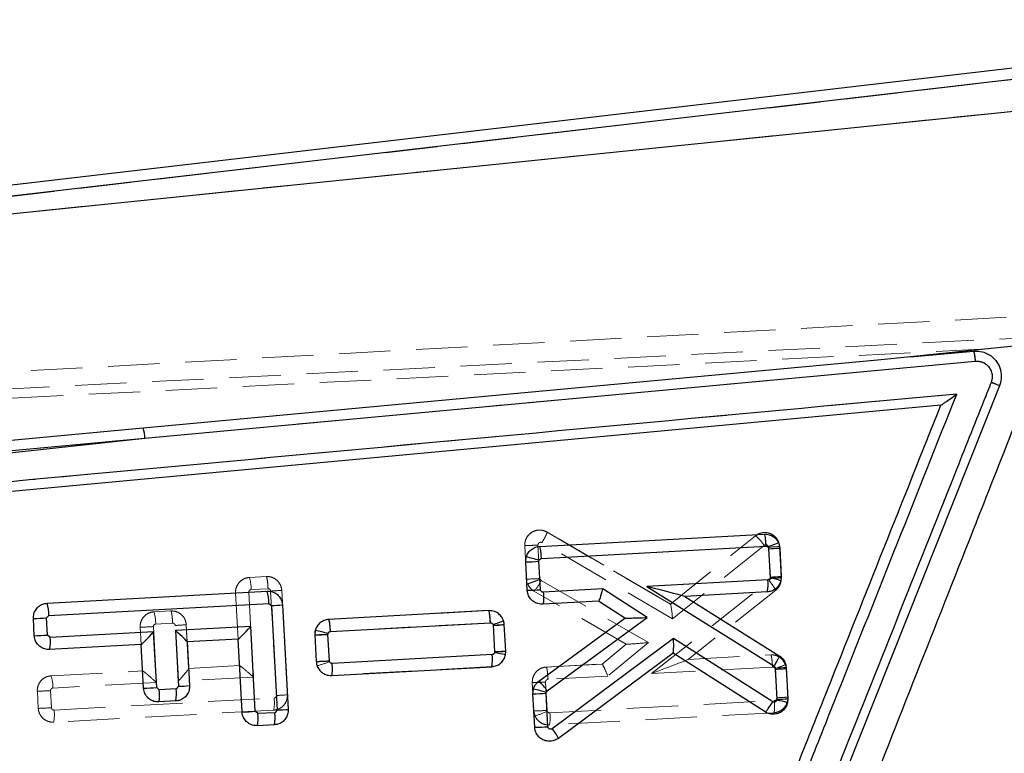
# Model space of a CAD drawing. Header units: millimetres. Extents: x 32 to 406, y 43 to 290.
# Tile 14 of 21: x 225 to 250, y 232 to 250. Entities that reach past the tile are written whole.
import ezdxf

# ---------------------------------------------------------------- set-up
doc = ezdxf.new("R2010")
doc.units = ezdxf.units.MM
doc.linetypes.add('HIDDEN', pattern=[1.905, 1.27, -0.635])
doc.layers.add('FORMATO', color=179, linetype='Continuous')
doc.styles.add('SLDTEXTSTYLE0', font='TXT', dxfattribs={"width": 0.75})
doc.dimstyles.new('SLDDIMSTYLE3', dxfattribs={"dimtxt": 3.5, "dimasz": 3.302, "dimexe": 0, "dimexo": 0.0625, "dimgap": 0.875, "dimtad": 1, "dimdec": 0, "dimlfac": 0.833333, "dimrnd": 1e-09, "dimzin": 12, "dimdsep": 46, "dimtxsty": 'SLDTEXTSTYLE0', "dimsah": 1, "dimcen": 0.09, "dimadec": 0, "dimazin": 3, "dimtfac": 1, "dimtdec": 0, "dimtofl": 0, "dimtmove": 0, "dimatfit": 3, "dimfxl": 0, "dimfrac": 2, "dimtolj": 1, "dimtzin": 12, "dimarcsym": 0})

# ---------------------------------------------------------------- blocks, each defined once
blk = doc.blocks.new('_D_7')
at = {"layer": 'FORMATO'}
for p, q in [((154.269, 269.927), (299.966, 269.927)), ((298.966, 196.16), (298.966, 269.927)), ((175.653, 196.16), (299.966, 196.16))]:
    blk.add_line(p, q, dxfattribs=at)
for points in [[(298.966, 269.927), (298.458, 266.625), (299.474, 266.625)], [(298.966, 196.16), (299.474, 199.462), (298.458, 199.462)]]:
    blk.add_solid(points, dxfattribs=at)
at = {"layer": 'FORMATO', "insert": (294.454, 227.597), "char_height": 3.5, "attachment_point": 1, "rotation": 90, "style": 'SLDTEXTSTYLE0'}
blk.add_mtext('61', dxfattribs=at)
blk = doc.blocks.new('_D_8')
at = {"layer": 'FORMATO'}
for p, q in [((48.527, 254.887), (48.527, 286.555)), ((278.922, 236.193), (278.922, 286.555)), ((278.922, 285.555), (48.527, 285.555))]:
    blk.add_line(p, q, dxfattribs=at)
for points in [[(48.527, 285.555), (51.829, 285.047), (51.829, 286.063)], [(278.922, 285.555), (275.62, 286.063), (275.62, 285.047)]]:
    blk.add_solid(points, dxfattribs=at)
at = {"layer": 'FORMATO', "insert": (148.774, 290.067), "char_height": 3.5, "attachment_point": 1, "style": 'SLDTEXTSTYLE0'}
blk.add_mtext('192', dxfattribs=at)

msp = doc.modelspace()

# ---------------------------------------------------------------- linework, layer by layer
at = {"color": 7, "linetype": 'Continuous', "lineweight": 25}
for p, q in [((250.7964, 249.0514), (210.106, 244.3051)), ((250.8285, 248.7764), (210.3277, 244.0522)), ((210.5588, 243.8578), (250.5823, 247.9547)), ((250.7688, 242.1727), (247.3915, 241.8167)), ((247.3915, 241.8167), (248.949, 241.9612)), ((228.4827, 239.8103), (248.9909, 241.7119)), ((249.5908, 241.1071), (245.4453, 230.694)), ((248.1429, 240.6298), (213.9699, 237.4535)), ((248.1438, 240.6299), (248.1429, 240.6298)), ((212.9714, 238.1406), (228.4827, 239.8103)), ((213.2982, 238.4007), (228.4827, 239.8103)), ((238.2334, 237.1375), (243.7772, 237.4417)), ((238.2768, 236.8369), (243.8196, 237.141)), ((237.8887, 236.7537), (237.9034, 236.8775)), ((243.8891, 237.0793), (243.9273, 236.3786)), ((244.1621, 237.0967), (244.2003, 236.3962)), ((237.9269, 236.0531), (237.8887, 236.7537)), ((238.2148, 236.7693), (238.2174, 236.7906)), ((238.253, 236.0684), (238.2148, 236.7693)), ((244.2003, 236.3962), (244.1903, 236.2893)), ((243.8664, 236.3114), (240.8809, 236.1475)), ((240.8809, 236.1475), (244.0183, 234.183)), ((243.9273, 236.3786), (243.9255, 236.3597)), ((226.068, 235.7333), (231.5021, 236.0315)), ((239.7964, 236.088), (238.3229, 236.0072)), ((240.8903, 235.3785), (239.7964, 236.088)), ((243.8563, 236.0129), (241.8152, 235.9009)), ((241.8152, 235.9009), (244.1518, 234.4378)), ((226.111, 235.4327), (231.5451, 235.7309)), ((231.5451, 235.7309), (231.6083, 235.6742)), ((231.6083, 235.6742), (231.7495, 233.0929)), ((231.8813, 235.6917), (232.0225, 233.1103)), ((239.6886, 235.7842), (238.3124, 235.7086)), ((240.3358, 235.3644), (239.6886, 235.7842)), ((226.0544, 235.3696), (226.111, 235.4327)), ((236.9736, 235.5505), (233.0225, 235.3337)), ((225.7513, 234.9307), (225.7283, 235.3543)), ((226.0775, 234.946), (226.0544, 235.3696)), ((233.0658, 235.0331), (237.016, 235.2498)), ((237.0855, 235.1882), (237.1213, 234.5313)), ((237.3943, 234.5486), (237.3585, 235.2055)), ((238.2149, 233.8092), (240.3358, 235.3644)), ((238.4189, 233.5662), (240.8903, 235.3785)), ((240.3358, 235.3644), (240.3358, 235.3644)), ((226.1407, 234.8894), (226.0775, 234.946)), ((228.6992, 235.0298), (226.1407, 234.8894)), ((228.7745, 233.6513), (228.6992, 235.0298)), ((231.0956, 235.1613), (229.2383, 235.0594)), ((229.2383, 235.0594), (229.3137, 233.6807)), ((231.2103, 233.0634), (231.0956, 235.1613)), ((232.6886, 235.06), (232.6777, 234.9497)), ((232.6777, 234.9497), (232.7135, 234.2928)), ((233.0038, 234.9652), (233.0058, 234.9843)), ((233.0396, 234.3081), (233.0038, 234.9652)), ((228.3894, 234.7148), (226.1305, 234.5909)), ((228.4484, 233.6359), (228.3894, 234.7148)), ((230.7858, 234.8464), (229.5277, 234.7773)), ((229.5277, 234.7773), (229.5867, 233.6982)), ((230.8842, 233.0481), (230.7858, 234.8464)), ((241.5406, 234.859), (238.5425, 232.6348)), ((243.991, 233.3009), (241.5406, 234.859)), ((237.0603, 234.4638), (233.1095, 234.2469)), ((237.1213, 234.5313), (237.1201, 234.5148)), ((237.3877, 234.4567), (237.3943, 234.5486)), ((241.5271, 234.4963), (238.6946, 232.3949)), ((243.804, 233.0485), (241.5271, 234.4963)), ((233.099, 233.9484), (237.0502, 234.1653)), ((244.0498, 234.1306), (244.0919, 233.3575)), ((244.3228, 234.148), (244.3649, 233.3751)), ((228.8377, 233.5946), (228.7745, 233.6513)), ((229.2571, 233.6175), (228.8377, 233.5946)), ((229.3137, 233.6807), (229.2571, 233.6175)), ((238.0663, 233.4954), (238.0786, 233.6112)), ((238.1114, 232.6679), (238.0663, 233.4954)), ((238.3924, 233.511), (238.3945, 233.5307)), ((238.4375, 232.6832), (238.3924, 233.511)), ((238.3945, 233.5307), (238.4189, 233.5662)), ((229.2469, 233.3191), (228.8276, 233.2961)), ((244.0919, 233.3575), (244.0906, 233.3408)), ((244.3649, 233.3751), (244.3567, 233.2758)), ((231.2735, 233.0067), (231.2103, 233.0634)), ((231.6928, 233.0297), (231.2735, 233.0067)), ((231.7495, 233.0929), (231.6928, 233.0297)), ((231.6827, 232.7312), (231.2633, 232.7082))]:
    msp.add_line(p, q, dxfattribs=at)
at = {"color": 7, "linetype": 'HIDDEN', "lineweight": 18}
for p, q in [((250.8285, 248.7764), (210.3277, 244.0522)), ((210.5588, 243.8578), (250.5823, 247.9547)), ((261.1784, 243.423), (206.3145, 240.4228)), ((205.8346, 240.0587), (259.9595, 242.7823)), ((206.1705, 239.8348), (260.4876, 242.5846)), ((250.7688, 242.1727), (247.3915, 241.8167)), ((228.4827, 239.8103), (248.9909, 241.7119)), ((212.9714, 238.1406), (228.4827, 239.8103)), ((213.2982, 238.4007), (228.4827, 239.8103)), ((238.4159, 237.4916), (238.4162, 237.4915)), ((241.4607, 235.7116), (238.4159, 237.4916)), ((238.4162, 237.4915), (241.4621, 235.7108)), ((241.4607, 235.7116), (243.5661, 237.3989)), ((237.8659, 237.1565), (237.8659, 237.1566)), ((237.8659, 237.1566), (237.9113, 236.329)), ((237.9113, 236.329), (237.8659, 237.1565)), ((238.1921, 237.1701), (238.2374, 236.3439)), ((241.5139, 235.3474), (238.292, 237.231)), ((243.7802, 237.1638), (241.5139, 235.3474)), ((243.8862, 237.1184), (243.8834, 237.1338)), ((243.9286, 236.347), (243.8862, 237.1184)), ((244.1403, 237.2333), (244.1403, 237.2332)), ((244.1593, 237.1355), (244.1403, 237.2333)), ((244.1593, 237.1355), (244.2017, 236.3627)), ((231.0631, 236.3697), (231.4826, 236.3927)), ((231.5577, 236.3886), (231.4824, 236.3927)), ((238.2374, 236.3439), (238.2416, 236.325)), ((238.2416, 236.325), (238.2698, 236.2922)), ((238.2698, 236.2922), (240.9241, 234.7601)), ((240.9987, 233.9947), (243.9028, 236.2893)), ((230.7858, 234.8471), (230.7233, 235.9906)), ((231.0494, 236.0059), (231.1641, 233.908)), ((231.5255, 236.0921), (231.106, 236.0691)), ((231.7297, 233.454), (231.5886, 236.0346)), ((231.8616, 236.0529), (232.0027, 233.4715)), ((240.3711, 234.7186), (238.0933, 236.0334)), ((244.0634, 236.0559), (241.8993, 234.346)), ((228.706, 235.5198), (229.1254, 235.5427)), ((229.1253, 235.5427), (228.706, 235.5198)), ((229.1254, 235.5427), (229.1253, 235.5427)), ((229.2006, 235.5386), (229.1253, 235.5427)), ((236.9743, 235.5524), (233.023, 235.3371)), ((233.0232, 235.3371), (236.9743, 235.5524)), ((229.1684, 235.2421), (228.7489, 235.2192)), ((229.3068, 233.8068), (229.2315, 235.1846)), ((229.5045, 235.2029), (229.5277, 234.7783)), ((229.5635, 234.1238), (229.5045, 235.2029)), ((233.023, 235.3371), (233.0232, 235.3371)), ((237.0176, 235.2518), (233.0662, 235.0365)), ((237.0852, 235.1912), (237.0823, 235.2074)), ((237.1212, 234.5356), (237.0852, 235.1912)), ((237.3582, 235.2089), (237.3416, 235.2995)), ((237.3582, 235.2089), (237.3942, 234.552)), ((237.3942, 234.552), (237.3582, 235.2089)), ((228.3894, 234.7151), (228.3662, 235.1406)), ((228.6923, 235.156), (228.7676, 233.7774)), ((232.7135, 234.2959), (232.6774, 234.9528)), ((232.6774, 234.9528), (232.7135, 234.2959)), ((233.0036, 234.9666), (233.0396, 234.3108)), ((229.5277, 234.7773), (229.5635, 234.1224)), ((239.7736, 234.2309), (240.3711, 234.7187)), ((240.9241, 234.7601), (239.9141, 233.9356)), ((233.1081, 234.2503), (237.0591, 234.4656)), ((237.3914, 234.5079), (237.3748, 234.4214)), ((237.3918, 234.5101), (237.3942, 234.552)), ((241.9002, 234.3467), (243.9414, 234.4579)), ((243.9414, 234.4579), (243.9413, 234.4579)), ((229.5635, 234.1238), (230.8226, 234.1924)), ((233.0396, 234.3108), (233.0433, 234.293)), ((239.7736, 234.2309), (238.3973, 234.1559)), ((238.3974, 234.1559), (239.7742, 234.2309)), ((244.3035, 234.2197), (244.2513, 234.3105)), ((244.325, 234.1145), (244.3035, 234.2197)), ((226.1662, 233.9387), (228.4261, 234.0618)), ((237.0493, 234.1671), (233.098, 233.9518)), ((233.098, 233.9518), (233.098, 233.9518)), ((237.0493, 234.1671), (237.1424, 234.1885)), ((237.0494, 234.1672), (237.0493, 234.1671)), ((237.0743, 234.1708), (237.0494, 234.1672)), ((238.3973, 234.1559), (238.3974, 234.1559)), ((243.9846, 234.1573), (240.9987, 233.9947)), ((244.052, 234.0974), (244.0484, 234.1152)), ((244.0904, 233.3975), (244.052, 234.0974)), ((244.325, 234.1145), (244.3635, 233.414)), ((228.7676, 233.7774), (226.2091, 233.638)), ((231.1641, 233.908), (229.3068, 233.8068)), ((238.0901, 233.0709), (238.0516, 233.7714)), ((238.0516, 233.7714), (238.0901, 233.0709)), ((238.3778, 233.7853), (238.4162, 233.0856)), ((239.9141, 233.9356), (238.4404, 233.8553)), ((225.8496, 233.1359), (225.8263, 233.5595)), ((226.1524, 233.5748), (226.1756, 233.1522)), ((226.2388, 233.0947), (231.673, 233.3908)), ((238.4848, 233.0254), (244.0283, 233.3276)), ((244.361, 233.3721), (244.3635, 233.414)), ((231.6628, 233.0924), (226.2286, 232.7962)), ((238.0901, 233.0709), (238.1182, 232.9494)), ((238.4162, 233.0856), (238.4208, 233.0658)), ((244.0185, 233.0291), (238.4746, 232.7269)), ((244.0185, 233.0291), (244.1118, 233.0505)), ((244.0186, 233.0291), (244.0185, 233.0291))]:
    msp.add_line(p, q, dxfattribs=at)
at = {"color": 7, "linetype": 'Continuous', "lineweight": 25, "flags": 128}
for points in [[(247.3915, 241.8167), (246.5746, 241.7409), (238.838, 241.0227), (228.4412, 240.0565)], [(228.4412, 240.0565), (227.9955, 240.0151), (226.0614, 239.8352), (218.3249, 239.1151), (213.2578, 238.6431)], [(241.815, 235.9011), (241.8152, 235.9009), (241.8152, 235.9009)], [(239.6893, 235.7842), (239.6889, 235.7842), (239.6887, 235.7842), (239.6886, 235.7842)]]:
    msp.add_lwpolyline(points, dxfattribs=at)
at = {"color": 7, "linetype": 'HIDDEN', "lineweight": 18, "flags": 128}
msp.add_lwpolyline([(232.9123, 235.3084), (232.9499, 235.3256), (233.023, 235.3371), (233.023, 235.3371), (233.023, 235.3371)], dxfattribs=at)
at = {"color": 7, "linetype": 'Continuous', "lineweight": 25}
for centre, radius, start, end in [((227.5963, 239.7873), 0.8868, 1.48824, 17.67087), ((237.0452, 233.1689), 3.8067, 72.06449, 76.96993), ((243.5242, 244.9615), 7.8906, 272.6505, 274.63697), ((237.5787, 246.6476), 9.8988, 271.79428, 273.68402), ((243.5594, 244.2129), 7.843, 272.68848, 274.68706), ((243.0108, 236.191), 0.8641, 348.10804, 8.01137), ((243.0957, 232.7092), 3.7437, 72.99903, 77.19365), ((230.6625, 235.758), 0.883, 358.23692, 18.03927), ((237.6229, 246.039), 9.9905, 271.74325, 273.61563), ((225.2284, 235.4599), 0.883, 358.23723, 18.04039), ((231.2433, 243.5315), 7.8658, 272.65965, 274.65235), ((225.4244, 245.3397), 9.9901, 271.74325, 273.6157), ((236.6935, 243.5629), 8.3838, 272.67985, 274.54945), ((225.4474, 244.9162), 9.9901, 271.74325, 273.6157), ((232.37, 244.8629), 9.918, 271.7781, 273.66415), ((231.8033, 230.65), 4.498, 74.49462, 78.64854), ((225.2852, 234.7689), 0.8639, 348.1054, 8.01401), ((228.3912, 234.6949), 0.0201, 91.10726, 95.11045), ((229.5544, 234.7793), 0.0267, 182.1816, 184.23737), ((230.802, 234.5613), 0.2855, 92.95793, 93.24002), ((236.2051, 234.3434), 0.8637, 348.1032, 8.01621), ((236.2501, 229.8625), 4.7329, 76.09324, 79.40806), ((236.7577, 242.4506), 7.9276, 272.62885, 274.60605), ((241.6836, 234.288), 0.2605, 126.56566, 126.91906), ((232.4076, 244.3203), 10.0322, 271.74714, 273.61175), ((243.6846, 242.017), 7.8949, 272.65088, 274.63635), ((237.422, 232.9364), 1.1792, 32.28027, 47.74148), ((228.1435, 243.6066), 9.9753, 271.75171, 273.62691), ((227.9823, 233.4744), 0.8639, 348.09319, 8.00228), ((228.4014, 233.4973), 0.8641, 348.09683, 8.00035), ((228.9474, 241.5593), 7.887, 272.66226, 274.64962), ((237.7578, 243.3996), 9.909, 271.7839, 273.67167), ((237.2067, 229.5252), 4.1779, 73.48269, 77.95387), ((243.2463, 229.3025), 4.1256, 74.38665, 78.19132), ((243.7252, 241.1945), 7.8455, 272.67901, 274.67691), ((230.5785, 243.0339), 9.9905, 271.75353, 273.62588), ((230.4179, 232.8865), 0.864, 348.09447, 8.001), ((230.8378, 232.9094), 0.8635, 348.08888, 8.00659), ((231.3829, 240.9753), 7.891, 272.66283, 274.64917), ((237.8069, 242.6648), 10.0015, 271.74467, 273.61499), ((237.763, 231.9723), 1.0229, 24.396, 40.35927)]:
    msp.add_arc(centre, radius, start, end, dxfattribs=at)
at = {"color": 7, "linetype": 'HIDDEN', "lineweight": 18}
for centre, radius, start, end in [((227.5963, 239.7873), 0.8868, 1.48824, 17.67087), ((242.7752, 236.4636), 1.2249, 34.86496, 49.78512), ((243.5231, 245.0714), 7.9613, 272.61437, 274.58316), ((243.7973, 237.1161), 0.3625, 3.07834, 18.85656), ((230.2221, 236.0963), 0.8843, 358.24181, 18.0141), ((237.6117, 246.5133), 10.1887, 271.6853, 273.52125), ((238.276, 236.3499), 0.3654, 201.59854, 240.00662), ((237.3413, 236.7361), 1.0292, 316.94546, 334.45155), ((231.2131, 243.674), 7.6486, 272.81411, 274.86349), ((227.8661, 235.2463), 0.8832, 358.23647, 18.03447), ((228.8554, 242.8293), 7.6539, 272.81661, 274.8646), ((236.7161, 242.9743), 7.7919, 272.71475, 274.72643), ((236.9909, 235.1885), 0.3679, 3.18954, 17.5727), ((228.0605, 245.1263), 9.9903, 271.75336, 273.62582), ((232.413, 244.4461), 10.1547, 271.69563, 273.53771), ((232.1128, 236.4993), 2.3945, 285.09493, 292.86836), ((243.9635, 234.0952), 0.362, 3.06204, 20.11725), ((243.6905, 242.0648), 7.9756, 272.59824, 274.56354), ((225.3264, 233.6654), 0.8831, 358.22297, 18.02268), ((225.5204, 243.5161), 9.9613, 271.76008, 273.63798), ((231.3638, 241.3257), 7.8801, 272.66116, 274.65036), ((230.8177, 233.2705), 0.8638, 348.09723, 8.00849), ((225.5314, 242.7971), 9.6665, 271.88635, 273.82145), ((225.3834, 232.9745), 0.8639, 348.08372, 7.99292), ((237.7936, 243.2765), 10.2099, 271.664, 273.49616), ((238.4478, 233.0897), 0.3582, 183.011, 203.06503), ((237.4837, 235.0499), 2.1942, 286.80892, 295.28255), ((237.6292, 232.9053), 0.864, 348.0843, 7.99062)]:
    msp.add_arc(centre, radius, start, end, dxfattribs=at)
at = {"color": 7, "linetype": 'Continuous', "lineweight": 25}
for centre, major_axis, ratio, start_param, end_param in [((240.8544, 236.1486), (0.9607, -0.2477), 0.0056456, 0.0177975, 1.5446097), ((239.7698, 236.0891), (0.0812, 0.3048), 0.0822269, 3.1683884, 4.7307967), ((240.8637, 235.3796), (0.528, 0.0152), 0.0034584, 3.1466039, 4.7626037), ((228.6726, 235.0308), (0.2828, 0.3156), 0.0483709, 3.1899355, 4.7523436), ((229.2118, 235.0604), (0.3157, -0.2829), 0.0399838, 0.0399546, 1.5224535), ((231.069, 235.1624), (0.2828, 0.3156), 0.0483709, 3.1899355, 4.7523436), ((241.514, 234.8601), (-0.0131, 0.3634), 0.0728729, 3.1916549, 4.706842)]:
    msp.add_ellipse(centre, major_axis=major_axis, ratio=ratio, start_param=start_param, end_param=end_param, dxfattribs=at)
at = {"color": 7, "linetype": 'HIDDEN', "lineweight": 18}
for centre, major_axis, ratio, start_param, end_param in [((241.4873, 235.3485), (-0.0266, 0.3626), 0.0726158, 4.7041259, 6.2332994), ((240.8976, 234.7612), (0.5264, 0.0425), 0.0060594, 3.1503728, 4.7623581), ((231.1375, 233.9091), (0.3157, -0.283), 0.0399855, 1.522471, 3.1016206), ((239.8875, 233.9366), (-0.1139, 0.2941), 0.0773217, 4.6788377, 6.2579873), ((240.9721, 233.9957), (0.9276, 0.3508), 0.0104766, 4.7370552, 6.2501669), ((228.7411, 233.7785), (0.3157, -0.283), 0.0399855, 1.522471, 3.1016206), ((229.2803, 233.8079), (0.2828, 0.3155), 0.0483726, 4.7523611, 6.23486)]:
    msp.add_ellipse(centre, major_axis=major_axis, ratio=ratio, start_param=start_param, end_param=end_param, dxfattribs=at)
at = {"color": 7, "linetype": 'Continuous', "lineweight": 25}
for points, knots in [([(245.9882, 230.0491), (246.9129, 232.3915), (248.508, 236.4321), (250.0998, 240.474), (250.7688, 242.1727)], [0, 0, 0, 0, 0.5797188, 1, 1, 1, 1]), ([(248.949, 241.9612), (249.024, 241.9616), (249.1219, 241.9622), (249.2131, 241.9298), (249.2345, 241.9222)], [0, 0, 0, 0, 0.765709, 1, 1, 1, 1]), ([(248.949, 241.9612), (248.9512, 241.9584), (248.9559, 241.9523), (248.9652, 241.9132), (248.9741, 241.8593), (248.9831, 241.7912), (248.9879, 241.7426), (248.9909, 241.7119)], [0, 0, 0, 0, 0.1889564, 0.4028094, 0.6180396, 0.7591359, 1, 1, 1, 1]), ([(249.2345, 241.9222), (249.2699, 241.9063), (249.3694, 241.8613), (249.5057, 241.7379), (249.6106, 241.5508), (249.6467, 241.3393), (249.6219, 241.189), (249.5939, 241.1154), (249.5909, 241.1074)], [0, 0, 0, 0, 0.1181426, 0.3326961, 0.5469784, 0.7606661, 0.9737046, 1, 1, 1, 1]), ([(248.9909, 241.7119), (248.9938, 241.7122), (249.0396, 241.7164), (249.1299, 241.708), (249.2488, 241.6534), (249.3431, 241.5625), (249.4014, 241.4458), (249.4205, 241.3151), (249.3967, 241.2318), (249.3849, 241.1903)], [0, 0, 0, 0, 0.0114491, 0.1767985, 0.341936, 0.5066697, 0.6709869, 0.8358285, 1, 1, 1, 1]), ([(249.3849, 241.1903), (249.3248, 241.0394), (249.0246, 240.285), (247.7636, 237.1163), (246.4425, 233.7967), (245.3617, 231.0806), (245.2416, 230.7788)], [0, 0, 0, 0, 0.0434773, 0.2173874, 0.9130279, 1, 1, 1, 1]), ([(249.5909, 241.1074), (249.5879, 241.1087), (249.582, 241.1114), (249.5352, 241.1303), (249.4678, 241.1575), (249.4126, 241.1795), (249.385, 241.1905)], [0, 0, 0, 0, 0.2500007, 0.4999989, 0.7499953, 1, 1, 1, 1]), ([(248.5355, 240.9021), (242.7018, 240.3614), (231.1017, 239.2862), (219.5011, 238.2091), (213.7344, 237.6737)], [0, 0, 0, 0, 0.502896, 1, 1, 1, 1]), ([(244.7119, 231.2939), (244.7719, 231.4448), (245.0722, 232.1992), (246.3467, 235.402), (247.5612, 238.4538), (248.5355, 240.9021)], [0, 0, 0, 0, 0.0471124, 0.2355617, 1, 1, 1, 1]), ([(248.1438, 240.6299), (248.1474, 240.6311), (248.1556, 240.634), (248.193, 240.657), (248.2689, 240.708), (248.3883, 240.7929), (248.4848, 240.8642), (248.5346, 240.9014), (248.5355, 240.9021)], [0, 0, 0, 0, 0.0844717, 0.1914951, 0.3607142, 0.6670491, 0.9934777, 1, 1, 1, 1]), ([(244.5224, 231.5351), (244.5557, 231.6187), (244.8292, 232.3058), (246.036, 235.3374), (247.2096, 238.2854), (248.1429, 240.6298)], [0, 0, 0, 0, 0.027574, 0.22665588, 1, 1, 1, 1]), ([(243.7772, 237.4417), (243.8188, 237.4397), (243.902, 237.4359), (244.0154, 237.378), (244.1031, 237.2887), (244.1513, 237.1887), (244.1591, 237.1222), (244.1621, 237.0967)], [0, 0, 0, 0, 0.2167553, 0.4335172, 0.6502734, 0.8659658, 1, 1, 1, 1]), ([(243.7773, 237.4417), (243.7809, 237.4373), (243.7883, 237.4286), (243.8007, 237.3591), (243.8122, 237.2595), (243.8171, 237.1805), (243.8196, 237.141)], [0, 0, 0, 0, 0.2500007, 0.5000007, 0.7499981, 1, 1, 1, 1]), ([(237.9034, 236.8775), (237.919, 236.9156), (237.9501, 236.9917), (238.0411, 237.0776), (238.14, 237.1262), (238.207, 237.1343), (238.2334, 237.1375)], [0, 0, 0, 0, 0.2734442, 0.546864, 0.8212654, 1, 1, 1, 1]), ([(238.2768, 236.8369), (238.2755, 236.857), (238.2721, 236.9134), (238.2642, 236.9991), (238.2537, 237.0769), (238.2429, 237.1281), (238.2366, 237.1344), (238.2334, 237.1375)], [0, 0, 0, 0, 0.1278516, 0.359221, 0.5728145, 0.7864057, 1, 1, 1, 1]), ([(243.8196, 237.141), (243.8248, 237.1409), (243.8375, 237.1407), (243.8566, 237.1334), (243.8737, 237.1195), (243.8858, 237.1008), (243.888, 237.0865), (243.8891, 237.0793)], [0, 0, 0, 0, 0.1519331, 0.3694622, 0.5817629, 0.7900954, 1, 1, 1, 1]), ([(238.2174, 236.7906), (238.2202, 236.7973), (238.2257, 236.8108), (238.2419, 236.826), (238.2596, 236.8348), (238.2718, 236.8363), (238.2768, 236.8369)], [0, 0, 0, 0, 0.2700474, 0.5399615, 0.8133204, 1, 1, 1, 1]), ([(244.1903, 236.2893), (244.1767, 236.2507), (244.1496, 236.1735), (244.0634, 236.0837), (243.9618, 236.0271), (243.8889, 236.0173), (243.8563, 236.0129)], [0, 0, 0, 0, 0.2622691, 0.524505, 0.7875971, 1, 1, 1, 1]), ([(243.9255, 236.3597), (243.9239, 236.3548), (243.9201, 236.343), (243.9073, 236.3272), (243.8884, 236.3148), (243.8737, 236.3126), (243.8664, 236.3114)], [0, 0, 0, 0, 0.1892328, 0.4563754, 0.7289335, 1, 1, 1, 1]), ([(231.5021, 236.0315), (231.5429, 236.0297), (231.6245, 236.0262), (231.7359, 235.9697), (231.8222, 235.8823), (231.8703, 235.7837), (231.8782, 235.7175), (231.8813, 235.6917)], [0, 0, 0, 0, 0.2157107, 0.4314299, 0.6470608, 0.8621266, 1, 1, 1, 1]), ([(238.3124, 235.7086), (238.2708, 235.7105), (238.1875, 235.7143), (238.0739, 235.7722), (237.9861, 235.8615), (237.9378, 235.9614), (237.9299, 236.0277), (237.9269, 236.0531)], [0, 0, 0, 0, 0.2169491, 0.4339027, 0.6507773, 0.8665736, 1, 1, 1, 1]), ([(238.3229, 236.0072), (238.3177, 236.0072), (238.305, 236.0075), (238.2859, 236.0147), (238.2686, 236.0287), (238.2564, 236.0472), (238.2541, 236.0614), (238.253, 236.0684)], [0, 0, 0, 0, 0.1516007, 0.3704863, 0.584377, 0.7948862, 1, 1, 1, 1]), ([(238.3229, 236.0072), (238.3246, 235.9681), (238.328, 235.8901), (238.3271, 235.7916), (238.3221, 235.7226), (238.3156, 235.7133), (238.3124, 235.7086)], [0, 0, 0, 0, 0.2500045, 0.5000036, 0.7500027, 1, 1, 1, 1]), ([(225.7283, 235.3543), (225.73, 235.3948), (225.7335, 235.4757), (225.7892, 235.5866), (225.8755, 235.6728), (225.9742, 235.7219), (226.0411, 235.73), (226.068, 235.7333)], [0, 0, 0, 0, 0.2137116, 0.4274207, 0.6412639, 0.8557012, 1, 1, 1, 1]), ([(237.3585, 235.2055), (237.3523, 235.2461), (237.3398, 235.3273), (237.2713, 235.4328), (237.1746, 235.5104), (237.0695, 235.5491), (237.0009, 235.5501), (236.9736, 235.5505)], [0, 0, 0, 0, 0.2133137, 0.4265704, 0.6410049, 0.8569986, 1, 1, 1, 1]), ([(237.016, 235.2498), (237.0135, 235.2893), (237.0086, 235.3682), (236.9971, 235.4678), (236.9847, 235.5373), (236.9773, 235.5461), (236.9737, 235.5505)], [0, 0, 0, 0, 0.2500016, 0.4999968, 0.7499997, 1, 1, 1, 1]), ([(233.0225, 235.3337), (232.9814, 235.3273), (232.8993, 235.3145), (232.7936, 235.245), (232.721, 235.1562), (232.6982, 235.0885), (232.6886, 235.06)], [0, 0, 0, 0, 0.2687959, 0.537658, 0.8051094, 1, 1, 1, 1]), ([(233.0658, 235.0331), (233.0646, 235.0534), (233.0611, 235.1099), (233.0532, 235.1955), (233.0427, 235.273), (233.0319, 235.3242), (233.0256, 235.3305), (233.0225, 235.3337)], [0, 0, 0, 0, 0.1295441, 0.3592299, 0.5728186, 0.7864119, 1, 1, 1, 1]), ([(237.016, 235.2498), (237.0212, 235.2497), (237.0339, 235.2494), (237.053, 235.2422), (237.0701, 235.2282), (237.0822, 235.2096), (237.0844, 235.1954), (237.0855, 235.1882)], [0, 0, 0, 0, 0.1522795, 0.3699444, 0.582404, 0.7911302, 1, 1, 1, 1]), ([(226.1305, 234.5909), (226.0898, 234.5926), (226.0082, 234.5962), (225.8968, 234.6527), (225.8104, 234.74), (225.7623, 234.8387), (225.7544, 234.9049), (225.7513, 234.9307)], [0, 0, 0, 0, 0.21569688, 0.43139956, 0.64695999, 0.86190399, 1, 1, 1, 1]), ([(233.0058, 234.9843), (233.0083, 234.9911), (233.0133, 235.0048), (233.0288, 235.0206), (233.047, 235.0305), (233.06, 235.0323), (233.0658, 235.0331)], [0, 0, 0, 0, 0.2617697, 0.5233394, 0.7879792, 1, 1, 1, 1]), ([(237.0502, 234.1653), (237.0911, 234.1716), (237.173, 234.1842), (237.2783, 234.2534), (237.3553, 234.3469), (237.3773, 234.4216), (237.3877, 234.4567)], [0, 0, 0, 0, 0.25784959, 0.51576963, 0.77222662, 1, 1, 1, 1]), ([(237.1201, 234.5148), (237.1184, 234.5089), (237.1147, 234.4961), (237.1013, 234.4796), (237.0824, 234.4672), (237.0676, 234.4649), (237.0603, 234.4638)], [0, 0, 0, 0, 0.2147185, 0.4735181, 0.7371258, 1, 1, 1, 1]), ([(244.1518, 234.4378), (244.152, 234.4326), (244.1523, 234.4224), (244.1236, 234.3628), (244.0778, 234.2801), (244.0381, 234.2154), (244.0183, 234.183)], [0, 0, 0, 0, 0.2499999, 0.4999961, 0.7499961, 1, 1, 1, 1]), ([(244.1518, 234.4378), (244.1765, 234.4194), (244.2344, 234.3762), (244.3014, 234.2765), (244.3155, 234.1916), (244.3228, 234.148)], [0, 0, 0, 0, 0.2655166, 0.6220669, 1, 1, 1, 1]), ([(232.7135, 234.2928), (232.7199, 234.2522), (232.7325, 234.1709), (232.8013, 234.0655), (232.8982, 233.988), (233.0034, 233.9496), (233.0718, 233.9488), (233.099, 233.9484)], [0, 0, 0, 0, 0.2135369, 0.4270174, 0.6416095, 0.857731, 1, 1, 1, 1]), ([(233.1095, 234.2469), (233.1043, 234.247), (233.0916, 234.2473), (233.0724, 234.2545), (233.0552, 234.2684), (233.0431, 234.2869), (233.0408, 234.3011), (233.0396, 234.3081)], [0, 0, 0, 0, 0.15254458, 0.37122625, 0.58495083, 0.79531229, 1, 1, 1, 1]), ([(233.099, 233.9484), (233.1018, 233.9519), (233.1074, 233.9588), (233.1125, 234.0109), (233.1144, 234.0886), (233.113, 234.1727), (233.1104, 234.2274), (233.1095, 234.2469)], [0, 0, 0, 0, 0.21586779, 0.43173624, 0.64759897, 0.87457686, 1, 1, 1, 1]), ([(244.0183, 234.183), (244.0185, 234.1828), (244.0251, 234.1786), (244.0366, 234.1678), (244.047, 234.1492), (244.0489, 234.1361), (244.0498, 234.1306)], [0, 0, 0, 0, 0.0133371, 0.3745525, 0.7350134, 1, 1, 1, 1]), ([(238.0786, 233.6112), (238.0931, 233.65), (238.1218, 233.7276), (238.184, 233.782), (238.2149, 233.8092)], [0, 0, 0, 0, 0.50136702, 1, 1, 1, 1]), ([(228.8276, 233.2961), (228.7868, 233.2979), (228.7052, 233.3015), (228.5938, 233.358), (228.5074, 233.4454), (228.4594, 233.544), (228.4515, 233.6101), (228.4484, 233.6359)], [0, 0, 0, 0, 0.2157826, 0.4315662, 0.6472468, 0.8623031, 1, 1, 1, 1]), ([(229.5867, 233.6982), (229.585, 233.6577), (229.5815, 233.5768), (229.5259, 233.466), (229.4397, 233.3797), (229.3409, 233.3306), (229.2739, 233.3224), (229.2469, 233.3191)], [0, 0, 0, 0, 0.2136122, 0.427223, 0.6409326, 0.8552271, 1, 1, 1, 1]), ([(244.3567, 233.2758), (244.3439, 233.237), (244.3182, 233.1593), (244.2336, 233.0672), (244.1257, 233.0063), (244.0029, 232.9851), (243.8908, 233.0017), (243.8292, 233.0349), (243.804, 233.0485)], [0, 0, 0, 0, 0.1741997, 0.3483853, 0.523122, 0.6992114, 0.8766873, 1, 1, 1, 1]), ([(243.8041, 233.0485), (243.806, 233.0487), (243.8098, 233.049), (243.8236, 233.0626), (243.8427, 233.0852), (243.8669, 233.1167), (243.895, 233.1557), (243.9259, 233.2007), (243.9585, 233.2497), (243.9802, 233.2839), (243.991, 233.3009)], [0, 0, 0, 0, 0.12500133, 0.24999887, 0.37499789, 0.49999912, 0.62500501, 0.75000232, 0.87500279, 1, 1, 1, 1]), ([(244.0906, 233.3408), (244.0884, 233.334), (244.0839, 233.3204), (244.069, 233.3043), (244.05, 233.2935), (244.028, 233.2895), (244.0074, 233.2923), (243.9959, 233.2984), (243.991, 233.3009)], [0, 0, 0, 0, 0.1699226, 0.3398012, 0.5117945, 0.6881681, 0.8687456, 1, 1, 1, 1]), ([(231.2633, 232.7082), (231.2225, 232.71), (231.1409, 232.7136), (231.0295, 232.7701), (230.9432, 232.8575), (230.8951, 232.9562), (230.8873, 233.0223), (230.8842, 233.0481)], [0, 0, 0, 0, 0.2157921, 0.4316016, 0.6473187, 0.8624241, 1, 1, 1, 1]), ([(232.0225, 233.1103), (232.0207, 233.0698), (232.0172, 232.9889), (231.9616, 232.8781), (231.8754, 232.7919), (231.7767, 232.7427), (231.7097, 232.7345), (231.6827, 232.7312)], [0, 0, 0, 0, 0.2135954, 0.4271961, 0.640859, 0.8551092, 1, 1, 1, 1]), ([(238.6946, 232.3949), (238.6591, 232.3736), (238.5882, 232.3311), (238.4626, 232.3167), (238.3401, 232.3418), (238.2322, 232.407), (238.1527, 232.5041), (238.1179, 232.5974), (238.1127, 232.6531), (238.1114, 232.6679)], [0, 0, 0, 0, 0.1566774, 0.3133213, 0.4707687, 0.6287542, 0.7864697, 0.9432217, 1, 1, 1, 1]), ([(238.5425, 232.6348), (238.54, 232.6331), (238.5313, 232.6272), (238.5138, 232.6215), (238.4911, 232.6218), (238.4699, 232.6295), (238.4528, 232.6434), (238.4408, 232.6619), (238.4386, 232.6761), (238.4375, 232.6832)], [0, 0, 0, 0, 0.06365584, 0.22387546, 0.38410573, 0.54215857, 0.6965656, 0.848543, 1, 1, 1, 1])]:
    msp.add_open_spline(points, degree=3, knots=knots, dxfattribs=at)
at = {"color": 7, "linetype": 'HIDDEN', "lineweight": 18}
for points, knots in [([(245.9882, 230.0491), (246.9129, 232.3915), (248.508, 236.4321), (250.0998, 240.474), (250.7688, 242.1727)], [0, 0, 0, 0, 0.5797188, 1, 1, 1, 1]), ([(248.949, 241.9612), (248.9512, 241.9584), (248.9559, 241.9523), (248.9652, 241.9132), (248.9741, 241.8593), (248.9831, 241.7912), (248.9879, 241.7426), (248.9909, 241.7119)], [0, 0, 0, 0, 0.1889564, 0.4028094, 0.6180396, 0.7591359, 1, 1, 1, 1]), ([(248.9909, 241.7119), (248.9938, 241.7122), (249.0396, 241.7164), (249.1299, 241.708), (249.2488, 241.6534), (249.3431, 241.5625), (249.4014, 241.4458), (249.4205, 241.3151), (249.3967, 241.2318), (249.3849, 241.1903)], [0, 0, 0, 0, 0.0114491, 0.1767985, 0.341936, 0.5066697, 0.6709869, 0.8358285, 1, 1, 1, 1]), ([(249.3849, 241.1903), (249.3248, 241.0394), (249.0246, 240.285), (247.7636, 237.1163), (246.4425, 233.7967), (245.3617, 231.0806), (245.2416, 230.7788)], [0, 0, 0, 0, 0.0434773, 0.2173874, 0.9130279, 1, 1, 1, 1]), ([(249.591, 241.1078), (249.5881, 241.1091), (249.5821, 241.1117), (249.5353, 241.1305), (249.4677, 241.1574), (249.4124, 241.1792), (249.3848, 241.1901)], [0, 0, 0, 0, 0.2500059, 0.4999997, 0.750015, 1, 1, 1, 1]), ([(248.5355, 240.9021), (242.7018, 240.3614), (231.1017, 239.2862), (219.5011, 238.2091), (213.7344, 237.6737)], [0, 0, 0, 0, 0.502896, 1, 1, 1, 1]), ([(244.7119, 231.2939), (244.7719, 231.4448), (245.0722, 232.1992), (246.3467, 235.402), (247.5612, 238.4538), (248.5355, 240.9021)], [0, 0, 0, 0, 0.0471124, 0.2355617, 1, 1, 1, 1]), ([(237.8659, 237.1566), (237.8659, 237.1566), (237.8648, 237.1662), (237.8666, 237.217), (237.8831, 237.3091), (237.9352, 237.3953), (238.0038, 237.4658), (238.0881, 237.5192), (238.21, 237.5476), (238.3229, 237.5341), (238.3903, 237.5081), (238.4159, 237.4916), (238.4159, 237.4916)], [0, 0, 0, 0, 0.0000977, 0.0371221, 0.1938058, 0.3533263, 0.413445, 0.5706019, 0.7276545, 0.8832308, 0.999905, 1, 1, 1, 1]), ([(238.4159, 237.4916), (238.378, 237.5088), (238.3021, 237.5433), (238.1748, 237.5433), (238.0557, 237.5039), (237.9564, 237.4266), (237.889, 237.3212), (237.8652, 237.2257), (237.8658, 237.1707), (237.8659, 237.1566)], [0, 0, 0, 0, 0.1585456, 0.3171031, 0.475151, 0.6324469, 0.7892828, 0.9461176, 1, 1, 1, 1]), ([(238.4162, 237.4915), (238.4168, 237.4873), (238.418, 237.4788), (238.3981, 237.4306), (238.3644, 237.3621), (238.3323, 237.3025), (238.3077, 237.2585), (238.2988, 237.2429), (238.292, 237.231)], [0, 0, 0, 0, 0.220516, 0.4410297, 0.6615477, 0.8820576, 0.9099039, 1, 1, 1, 1]), ([(244.1403, 237.2333), (244.1226, 237.2711), (244.0872, 237.3467), (243.9904, 237.4296), (243.8741, 237.4774), (243.7484, 237.4829), (243.642, 237.4522), (243.5871, 237.4137), (243.5661, 237.3989)], [0, 0, 0, 0, 0.1781149, 0.3562117, 0.534521, 0.7124761, 0.8895955, 1, 1, 1, 1]), ([(243.5661, 237.3989), (243.5661, 237.399), (243.5975, 237.4252), (243.6713, 237.4648), (243.7936, 237.4858), (243.9157, 237.4652), (244.024, 237.4061), (244.1005, 237.3238), (244.1296, 237.2601), (244.1403, 237.2333), (244.1403, 237.2333)], [0, 0, 0, 0, 0.0001004, 0.1765144, 0.3522569, 0.5263024, 0.7002976, 0.8755052, 0.9998962, 1, 1, 1, 1]), ([(237.8659, 237.1565), (237.8692, 237.1564), (237.8759, 237.1562), (237.9276, 237.1581), (238.0037, 237.1613), (238.0878, 237.1652), (238.1524, 237.1682), (238.1833, 237.1696), (238.1921, 237.1701)], [0, 0, 0, 0, 0.2032204, 0.4064463, 0.6096663, 0.8128898, 0.9462837, 1, 1, 1, 1]), ([(238.292, 237.231), (238.287, 237.2334), (238.2753, 237.2391), (238.2545, 237.2411), (238.2326, 237.2361), (238.2174, 237.2264), (238.2049, 237.2136), (238.1954, 237.1977), (238.192, 237.1808), (238.1921, 237.1716), (238.1921, 237.1701)], [0, 0, 0, 0, 0.1170772, 0.2733469, 0.4292422, 0.5852072, 0.645215, 0.8062171, 0.9670585, 1, 1, 1, 1]), ([(243.8834, 237.1338), (243.8814, 237.1382), (243.8763, 237.1496), (243.8623, 237.1645), (243.8425, 237.1754), (243.8206, 237.179), (243.7986, 237.1757), (243.7863, 237.1677), (243.7802, 237.1638)], [0, 0, 0, 0, 0.1172548, 0.2992196, 0.4774486, 0.6525833, 0.8269202, 1, 1, 1, 1]), ([(244.1403, 237.2332), (244.1375, 237.2311), (244.132, 237.2269), (244.0841, 237.2071), (244.0129, 237.1801), (243.9454, 237.1556), (243.9014, 237.1401), (243.8884, 237.1355), (243.8834, 237.1338)], [0, 0, 0, 0, 0.2266049, 0.4532066, 0.6798145, 0.9064234, 0.9645976, 1, 1, 1, 1]), ([(231.5255, 236.0921), (231.523, 236.1315), (231.5179, 236.2105), (231.5063, 236.3101), (231.4938, 236.3796), (231.4863, 236.3883), (231.4826, 236.3927)], [0, 0, 0, 0, 0.2499993, 0.5000029, 0.7499983, 1, 1, 1, 1]), ([(231.4826, 236.3927), (231.5072, 236.3925), (231.5732, 236.3921), (231.6766, 236.3557), (231.7749, 236.2786), (231.8397, 236.1738), (231.8616, 236.093), (231.8616, 236.0529), (231.8616, 236.0529)], [0, 0, 0, 0, 0.1311009, 0.35083821, 0.56913986, 0.7846875, 0.99987212, 1, 1, 1, 1]), ([(230.7233, 235.9906), (230.7233, 235.9906), (230.7183, 236.0306), (230.7322, 236.1135), (230.7851, 236.2252), (230.8751, 236.3132), (230.9736, 236.3571), (231.0385, 236.3697), (231.063, 236.3697), (231.0631, 236.3697)], [0, 0, 0, 0, 0.0001281, 0.2146684, 0.4332266, 0.6522382, 0.8691107, 0.9998729, 1, 1, 1, 1]), ([(238.2416, 236.325), (238.2301, 236.3204), (238.202, 236.3092), (238.1429, 236.2861), (238.0678, 236.2575), (237.9961, 236.2317), (237.9468, 236.2157), (237.9398, 236.2155), (237.9362, 236.2154)], [0, 0, 0, 0, 0.0753473, 0.183581, 0.3876936, 0.5917886, 0.7958968, 1, 1, 1, 1]), ([(237.9362, 236.2154), (237.9549, 236.1781), (237.992, 236.1042), (238.0597, 236.0569), (238.0933, 236.0334)], [0, 0, 0, 0, 0.503552, 1, 1, 1, 1]), ([(243.9028, 236.2893), (243.9072, 236.2936), (243.9158, 236.3018), (243.9228, 236.3152), (243.9278, 236.3301), (243.9283, 236.3401), (243.9286, 236.347)], [0, 0, 0, 0, 0.27956621, 0.54685533, 0.68416307, 1, 1, 1, 1]), ([(244.0634, 236.0559), (244.0627, 236.0607), (244.0613, 236.0703), (244.026, 236.1248), (243.9719, 236.2004), (243.9258, 236.2597), (243.9028, 236.2893)], [0, 0, 0, 0, 0.25, 0.4999983, 0.7500021, 1, 1, 1, 1]), ([(244.2017, 236.3627), (244.1984, 236.3622), (244.1918, 236.3614), (244.1401, 236.358), (244.0642, 236.3537), (243.9966, 236.3502), (243.9507, 236.348), (243.9375, 236.3474), (243.9286, 236.347)], [0, 0, 0, 0, 0.22747815, 0.45496125, 0.68243924, 0.90992092, 0.93920668, 1, 1, 1, 1]), ([(244.2017, 236.3627), (244.2017, 236.3626), (244.2017, 236.3259), (244.1982, 236.273), (244.1722, 236.1943), (244.1342, 236.1236), (244.089, 236.0773), (244.0634, 236.056), (244.0634, 236.0559)], [0, 0, 0, 0, 0.0002054, 0.3162192, 0.4499245, 0.7125491, 0.9997995, 1, 1, 1, 1]), ([(231.106, 236.0691), (231.102, 236.0687), (231.0913, 236.0674), (231.0749, 236.0596), (231.0601, 236.0451), (231.0505, 236.0263), (231.0498, 236.0126), (231.0494, 236.0059)], [0, 0, 0, 0, 0.1297726, 0.3453747, 0.5651284, 0.7883029, 1, 1, 1, 1]), ([(231.5886, 236.0346), (231.5875, 236.0414), (231.5854, 236.0552), (231.5738, 236.073), (231.5575, 236.0859), (231.5403, 236.092), (231.5295, 236.092), (231.5255, 236.0921)], [0, 0, 0, 0, 0.2188935, 0.4376837, 0.6565523, 0.8726813, 1, 1, 1, 1]), ([(228.3662, 235.1406), (228.3662, 235.1407), (228.3636, 235.1809), (228.3739, 235.2634), (228.4283, 235.3754), (228.5179, 235.4628), (228.6165, 235.5083), (228.6814, 235.5182), (228.7059, 235.5198), (228.706, 235.5198)], [0, 0, 0, 0, 0.00012734, 0.2146809, 0.43310609, 0.65208757, 0.86907095, 0.9998726, 1, 1, 1, 1]), ([(229.1254, 235.5427), (229.1292, 235.5383), (229.1366, 235.5296), (229.1492, 235.4601), (229.1608, 235.3605), (229.1659, 235.2816), (229.1684, 235.2421)], [0, 0, 0, 0, 0.2500003, 0.4999991, 0.75, 1, 1, 1, 1]), ([(229.1254, 235.5427), (229.1501, 235.5425), (229.216, 235.5421), (229.3196, 235.5058), (229.4172, 235.4287), (229.4848, 235.3239), (229.4998, 235.2428), (229.5045, 235.2029), (229.5045, 235.2029)], [0, 0, 0, 0, 0.1310567, 0.350679, 0.5690263, 0.7847104, 0.9998633, 1, 1, 1, 1]), ([(236.9743, 235.5524), (236.9781, 235.548), (236.9856, 235.5393), (236.9983, 235.4698), (237.01, 235.3702), (237.0151, 235.2913), (237.0176, 235.2518)], [0, 0, 0, 0, 0.2500011, 0.5000034, 0.7500071, 1, 1, 1, 1]), ([(228.7489, 235.2192), (228.7449, 235.2187), (228.7342, 235.2174), (228.7178, 235.2097), (228.7029, 235.1951), (228.6934, 235.1763), (228.6927, 235.1626), (228.6923, 235.156)], [0, 0, 0, 0, 0.1301989, 0.3457765, 0.5655067, 0.7884843, 1, 1, 1, 1]), ([(229.2315, 235.1846), (229.2304, 235.1914), (229.2283, 235.2052), (229.2166, 235.223), (229.2003, 235.236), (229.1832, 235.242), (229.1724, 235.2421), (229.1684, 235.2421)], [0, 0, 0, 0, 0.21895, 0.4378652, 0.6566957, 0.8726599, 1, 1, 1, 1]), ([(233.0232, 235.3371), (233.0263, 235.334), (233.0327, 235.3277), (233.0434, 235.2765), (233.0514, 235.2164), (233.0596, 235.1375), (233.0633, 235.0807), (233.0662, 235.0365)], [0, 0, 0, 0, 0.213772, 0.4275395, 0.6413156, 0.7213787, 1, 1, 1, 1]), ([(237.0823, 235.2074), (237.0805, 235.2119), (237.0759, 235.2232), (237.0628, 235.2381), (237.0471, 235.2472), (237.0317, 235.2517), (237.0229, 235.2517), (237.0176, 235.2518)], [0, 0, 0, 0, 0.1736691, 0.4308721, 0.6881946, 0.8110064, 1, 1, 1, 1]), ([(237.3416, 235.2995), (237.3387, 235.2976), (237.333, 235.2936), (237.2846, 235.2753), (237.2127, 235.2502), (237.1479, 235.2287), (237.1037, 235.2143), (237.0907, 235.2101), (237.0823, 235.2074)], [0, 0, 0, 0, 0.2267197, 0.4534418, 0.6801596, 0.9068815, 0.9401967, 1, 1, 1, 1]), ([(232.6774, 234.9528), (232.6774, 234.9528), (232.6774, 234.9779), (232.6772, 235.0375), (232.7004, 235.0922), (232.7136, 235.1235)], [0, 0, 0, 0, 0.0004062, 0.4276655, 1, 1, 1, 1]), ([(233.0036, 234.9666), (232.9939, 234.9661), (232.963, 234.9647), (232.8986, 234.9616), (232.8152, 234.9577), (232.7391, 234.9544), (232.6874, 234.9525), (232.6807, 234.9527), (232.6774, 234.9528)], [0, 0, 0, 0, 0.0588598, 0.1871243, 0.3903524, 0.5935605, 0.7967814, 1, 1, 1, 1]), ([(233.0662, 235.0365), (233.0618, 235.036), (233.05, 235.0347), (233.0321, 235.0262), (233.0189, 235.0135), (233.0091, 234.9981), (233.0039, 234.9832), (233.0037, 234.9711), (233.0036, 234.9666)], [0, 0, 0, 0, 0.1289429, 0.3432875, 0.5575166, 0.6511716, 0.8702923, 1, 1, 1, 1]), ([(237.0591, 234.4656), (237.0609, 234.4266), (237.0644, 234.3486), (237.0637, 234.2501), (237.0588, 234.1811), (237.0525, 234.1718), (237.0494, 234.1672)], [0, 0, 0, 0, 0.2500016, 0.499998, 0.7499977, 1, 1, 1, 1]), ([(237.0591, 234.4656), (237.0629, 234.466), (237.0734, 234.4672), (237.0903, 234.4744), (237.1069, 234.4887), (237.1182, 234.5085), (237.1214, 234.525), (237.1212, 234.534), (237.1212, 234.5356)], [0, 0, 0, 0, 0.1102321, 0.3076207, 0.5226901, 0.7376599, 0.9549671, 1, 1, 1, 1]), ([(237.3942, 234.552), (237.3902, 234.5516), (237.3823, 234.5507), (237.3203, 234.5468), (237.2308, 234.5415), (237.1577, 234.5376), (237.1212, 234.5356)], [0, 0, 0, 0, 0.249999, 0.5000036, 0.7500051, 1, 1, 1, 1]), ([(243.9413, 234.4579), (243.9414, 234.4579), (243.985, 234.4607), (244.0714, 234.4495), (244.1843, 234.3909), (244.2622, 234.3094), (244.2927, 234.2466), (244.3035, 234.2197), (244.3035, 234.2197)], [0, 0, 0, 0, 0.0001551, 0.283863, 0.5500462, 0.8122341, 0.9998437, 1, 1, 1, 1]), ([(243.9414, 234.4579), (243.9451, 234.4536), (243.9526, 234.4449), (243.9653, 234.3754), (243.9769, 234.2758), (243.982, 234.1968), (243.9846, 234.1573)], [0, 0, 0, 0, 0.24999689, 0.49999895, 0.75000153, 1, 1, 1, 1]), ([(233.0433, 234.293), (233.0467, 234.2862), (233.0534, 234.2726), (233.0713, 234.2581), (233.0903, 234.2506), (233.103, 234.2504), (233.1081, 234.2503)], [0, 0, 0, 0, 0.2716495, 0.5433953, 0.8130194, 1, 1, 1, 1]), ([(233.1081, 234.2503), (233.1099, 234.2113), (233.1133, 234.1332), (233.1125, 234.0348), (233.1076, 233.9657), (233.1012, 233.9564), (233.098, 233.9518)], [0, 0, 0, 0, 0.2500007, 0.4999958, 0.7499983, 1, 1, 1, 1]), ([(244.3035, 234.2197), (244.3007, 234.2175), (244.2953, 234.213), (244.2478, 234.1923), (244.1762, 234.1636), (244.1044, 234.136), (244.0601, 234.1196), (244.0484, 234.1152)], [0, 0, 0, 0, 0.2265431, 0.4530813, 0.6796249, 0.9149006, 1, 1, 1, 1]), ([(238.0516, 233.7714), (238.0516, 233.7715), (238.0516, 233.7966), (238.0531, 233.8629), (238.0814, 233.944), (238.1346, 234.0283), (238.208, 234.099), (238.3071, 234.1443), (238.3726, 234.1544), (238.3973, 234.1559), (238.3973, 234.1559)], [0, 0, 0, 0, 0.0001251, 0.1316902, 0.346477, 0.4394149, 0.6541759, 0.8703467, 0.9998746, 1, 1, 1, 1]), ([(238.4404, 233.8553), (238.4388, 233.8824), (238.4353, 233.939), (238.4273, 234.0226), (238.4176, 234.0952), (238.4068, 234.1464), (238.4005, 234.1527), (238.3974, 234.1559)], [0, 0, 0, 0, 0.1723332, 0.359395, 0.5729276, 0.7864648, 1, 1, 1, 1]), ([(244.0484, 234.1152), (244.0463, 234.1199), (244.0412, 234.1312), (244.0272, 234.1454), (244.0073, 234.1563), (243.9923, 234.157), (243.9846, 234.1573)], [0, 0, 0, 0, 0.1876269, 0.4528173, 0.7181579, 1, 1, 1, 1]), ([(225.8263, 233.5595), (225.8263, 233.5595), (225.8238, 233.5997), (225.834, 233.6822), (225.8884, 233.7941), (225.9779, 233.8816), (226.0765, 233.9272), (226.1416, 233.9371), (226.1662, 233.9387), (226.1662, 233.9387)], [0, 0, 0, 0, 0.0001273, 0.2146516, 0.4327889, 0.6516078, 0.8686505, 0.9998727, 1, 1, 1, 1]), ([(238.3778, 233.7853), (238.3681, 233.7848), (238.3372, 233.7833), (238.2728, 233.7802), (238.1894, 233.7763), (238.1133, 233.773), (238.0616, 233.7711), (238.055, 233.7713), (238.0516, 233.7714)], [0, 0, 0, 0, 0.05902219, 0.18714231, 0.39035224, 0.5935723, 0.79678511, 1, 1, 1, 1]), ([(238.4404, 233.8553), (238.436, 233.8548), (238.4242, 233.8534), (238.4064, 233.845), (238.3931, 233.8322), (238.3834, 233.8168), (238.3781, 233.8019), (238.3779, 233.7898), (238.3778, 233.7853)], [0, 0, 0, 0, 0.1282774, 0.3428544, 0.5573752, 0.6510804, 0.8702936, 1, 1, 1, 1]), ([(226.2091, 233.638), (226.2051, 233.6376), (226.1943, 233.6363), (226.178, 233.6285), (226.1631, 233.6139), (226.1536, 233.5952), (226.1528, 233.5815), (226.1524, 233.5748)], [0, 0, 0, 0, 0.1305173, 0.3461777, 0.5658485, 0.7885293, 1, 1, 1, 1]), ([(232.0027, 233.4715), (232.0027, 233.4715), (232.0027, 233.4312), (231.9962, 233.3488), (231.9403, 233.2369), (231.8512, 233.1495), (231.7526, 233.1039), (231.6875, 233.0939), (231.6629, 233.0924), (231.6628, 233.0924)], [0, 0, 0, 0, 0.0001271, 0.2146045, 0.4328898, 0.6515938, 0.8682799, 0.9998723, 1, 1, 1, 1]), ([(231.673, 233.3908), (231.6771, 233.3913), (231.6878, 233.3926), (231.7042, 233.4004), (231.7191, 233.4149), (231.7285, 233.4337), (231.7293, 233.4474), (231.7297, 233.454)], [0, 0, 0, 0, 0.1312026, 0.3466852, 0.5660555, 0.788567, 1, 1, 1, 1]), ([(244.3635, 233.414), (244.3635, 233.4139), (244.3649, 233.405), (244.3626, 233.3553), (244.3482, 233.2655), (244.2855, 233.1575), (244.1938, 233.078), (244.0992, 233.038), (244.04, 233.0315), (244.0186, 233.0291)], [0, 0, 0, 0, 0.00010292, 0.04758221, 0.25924056, 0.47221186, 0.68801706, 0.88707263, 1, 1, 1, 1]), ([(244.0283, 233.3276), (244.0301, 233.2885), (244.0336, 233.2105), (244.0329, 233.1121), (244.0281, 233.043), (244.0218, 233.0337), (244.0186, 233.0291)], [0, 0, 0, 0, 0.2499987, 0.4999991, 0.750002, 1, 1, 1, 1]), ([(244.0283, 233.3276), (244.0321, 233.328), (244.0427, 233.3292), (244.0596, 233.3363), (244.0762, 233.3507), (244.0874, 233.3704), (244.0907, 233.3869), (244.0905, 233.396), (244.0904, 233.3975)], [0, 0, 0, 0, 0.1105555, 0.3081827, 0.5231374, 0.7380757, 0.9551748, 1, 1, 1, 1]), ([(244.0904, 233.3975), (244.127, 233.3995), (244.2001, 233.4035), (244.2895, 233.4087), (244.3515, 233.4126), (244.3595, 233.4135), (244.3635, 233.414)], [0, 0, 0, 0, 0.2500018, 0.4999923, 0.7499989, 1, 1, 1, 1]), ([(226.2286, 232.7962), (226.2286, 232.7962), (226.1882, 232.7936), (226.1065, 232.8036), (225.9967, 232.8569), (225.9106, 232.943), (225.8628, 233.0411), (225.8512, 233.1086), (225.8496, 233.1359), (225.8496, 233.1359)], [0, 0, 0, 0, 0.0001274, 0.2159059, 0.4282891, 0.6399265, 0.8532059, 0.9998679, 1, 1, 1, 1]), ([(226.1756, 233.1522), (226.1762, 233.1475), (226.1777, 233.136), (226.1861, 233.1193), (226.2005, 233.1049), (226.2188, 233.0955), (226.2321, 233.095), (226.2388, 233.0947)], [0, 0, 0, 0, 0.1491038, 0.3656811, 0.5784457, 0.7885975, 1, 1, 1, 1]), ([(238.4208, 233.0658), (238.423, 233.0614), (238.4285, 233.0504), (238.4428, 233.0366), (238.4628, 233.0264), (238.4775, 233.0257), (238.4848, 233.0254)], [0, 0, 0, 0, 0.1819216, 0.4566236, 0.7274346, 1, 1, 1, 1]), ([(238.4746, 232.7269), (238.4746, 232.7269), (238.4335, 232.7244), (238.3507, 232.7344), (238.239, 232.7885), (238.1621, 232.8661), (238.1281, 232.9247), (238.1182, 232.9494), (238.1182, 232.9494)], [0, 0, 0, 0, 0.0001608, 0.2767898, 0.5489272, 0.8209802, 0.9998379, 1, 1, 1, 1])]:
    msp.add_open_spline(points, degree=3, knots=knots, dxfattribs=at)

# ---------------------------------------------------------------- dimensions: what is measured, and where the dimension line sits
at = {"layer": 'FORMATO'}
dim = msp.add_linear_dim(base=(48.5267, 285.5553), p1=(278.9215, 235.1926), p2=(48.5267, 253.8871), dimstyle='SLDDIMSTYLE3', dxfattribs=at)
dim.commit()
dim.dimension.update_dxf_attribs({"geometry": '_D_8', "text_midpoint": (152.6529, 285.5553), "dimtype": 160})
dim = msp.add_linear_dim(base=(298.9659, 269.9268), p1=(174.6532, 196.1605), p2=(153.2691, 269.9268), angle=90, dimstyle='SLDDIMSTYLE3', dxfattribs=at)
dim.commit()
dim.dimension.update_dxf_attribs({"geometry": '_D_7', "text_midpoint": (298.9659, 230.1829), "dimtype": 160})

doc.saveas('drawing.dxf')
